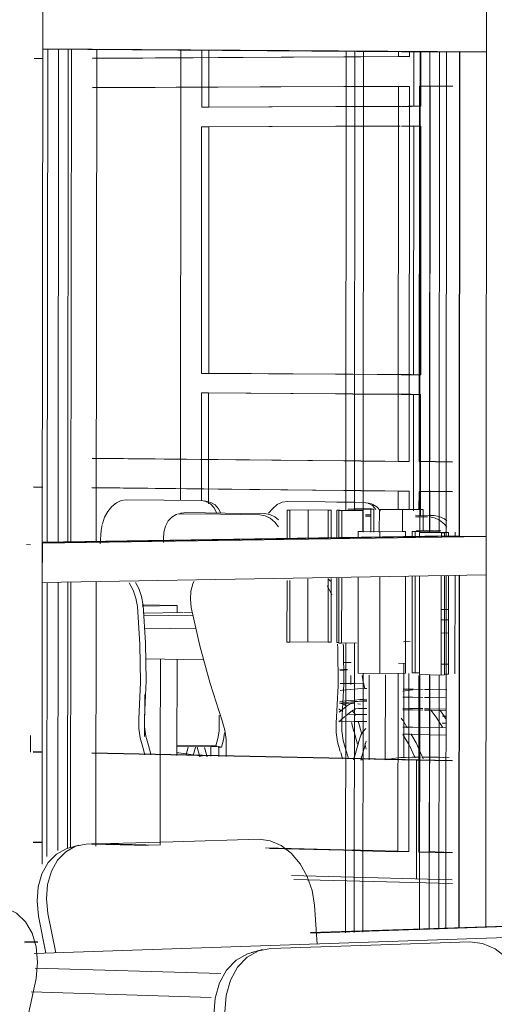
# Model space of a CAD drawing. Header units: metres. Extents: x -32 to 90, y -28 to 32.
# Tile 79 of 148: x 90.064635 to 90.065254, y 1.776211 to 1.777495. Entities that reach past the tile are written whole.
import ezdxf

# ---------------------------------------------------------------- set-up
doc = ezdxf.new("R2010")
doc.units = ezdxf.units.M
for name, color, linetype, lineweight in [('A-DOOR', 31, 'Continuous', 18), ('A-DOOR-FRAM', 31, 'Continuous', 25), ('A-GLAZ-CURT', 52, 'Continuous', 18), ('A-GLAZ-CWMG', 51, 'Continuous', 18), ('A-WALL', 113, 'Continuous', 18), ('A-WALL-PATT', 111, 'Continuous', 35), ('I-FURN', 30, 'Continuous', 18)]:
    doc.layers.add(name, color=color, linetype=linetype, lineweight=lineweight)

# ---------------------------------------------------------------- blocks, each defined once
blk = doc.blocks.new('FP_64-3-RESTAURANTE- ÁREA DE REFEIÇÃO AMPLIADA')
at = {"layer": 'A-WALL-PATT', "lineweight": 9}
for p, q in [((3.3126292, 1.7764188), (3.3126293, 1.7765368)), ((3.3129637, 1.7763748), (3.3129638, 1.7765297))]:
    blk.add_line(p, q, dxfattribs=at)

msp = doc.modelspace()

# ---------------------------------------------------------------- linework, layer by layer
at = {"layer": 'A-DOOR', "lineweight": 9}
for p, q in [((90.0646859, 1.7774569), (90.0646853, 1.7768132)), ((90.064698, 1.7768134), (90.0646985, 1.7774568)), ((90.0650605, 1.7768555), (90.0650609, 1.7774543)), ((90.0650722, 1.7774542), (90.0650717, 1.7768554)), ((90.0650722, 1.7774542), (90.0650717, 1.7768554)), ((90.0650829, 1.7768272), (90.0650834, 1.7774541)), ((90.0651574, 1.7774536), (90.065157, 1.7768264)), ((90.0651695, 1.7768264), (90.06517, 1.7774535)), ((90.0651695, 1.7768264), (90.06517, 1.7774535)), ((90.0651826, 1.7774534), (90.0651821, 1.7768266)), ((90.0646853, 1.7767609), (90.064685, 1.7764117)), ((90.0646976, 1.7764147), (90.0646979, 1.7767612)), ((90.06506, 1.7763046), (90.0650603, 1.7766823)), ((90.0650716, 1.7766825), (90.0650713, 1.776305)), ((90.0650716, 1.7766825), (90.0650713, 1.776305)), ((90.0650825, 1.7763054), (90.0650828, 1.7766425)), ((90.0651568, 1.7766412), (90.0651566, 1.7763085)), ((90.0651691, 1.7763089), (90.0651694, 1.7766409)), ((90.0651691, 1.7763089), (90.0651694, 1.7766409)), ((90.065182, 1.7766407), (90.0651817, 1.7763094))]:
    msp.add_line(p, q, dxfattribs=at)
at = {"layer": 'A-DOOR-FRAM', "lineweight": 9}
for p, q in [((90.0649837, 1.7768559), (90.0649875, 1.7768558)), ((90.0649837, 1.7768559), (90.0649837, 1.7768175)), ((90.0649875, 1.7768558), (90.0649874, 1.7768176)), ((90.0649875, 1.7768558), (90.0650111, 1.7768561)), ((90.0650111, 1.7768561), (90.0650373, 1.7768558)), ((90.0650111, 1.7768561), (90.0650111, 1.7768179)), ((90.0650373, 1.7768558), (90.0650413, 1.7768559)), ((90.0650373, 1.7768558), (90.0650373, 1.7768183)), ((90.0650413, 1.7768559), (90.0650412, 1.7768184)), ((90.0650525, 1.7768558), (90.0650486, 1.7768557)), ((90.0650486, 1.7768557), (90.0650749, 1.7768554)), ((90.0650486, 1.7768557), (90.0650486, 1.7768185)), ((90.0650513, 1.7768551), (90.0650512, 1.7768186)), ((90.0650513, 1.7768551), (90.065055, 1.776855)), ((90.065055, 1.776855), (90.0650826, 1.7768554)), ((90.065055, 1.776855), (90.065055, 1.7768186)), ((90.0650705, 1.7768574), (90.0650629, 1.7768572)), ((90.0650629, 1.7768572), (90.0650829, 1.776857)), ((90.0650716, 1.7768573), (90.0650829, 1.7768574)), ((90.0650826, 1.7768554), (90.0650749, 1.7768555)), ((90.0650826, 1.7768273), (90.0650826, 1.7768554)), ((90.0650829, 1.7768574), (90.065094, 1.7768576)), ((90.0650829, 1.776857), (90.0650928, 1.7768569)), ((90.065094, 1.7768576), (90.0650903, 1.7768576)), ((90.0650928, 1.7768569), (90.0650967, 1.7768569)), ((90.0650928, 1.7768569), (90.0650928, 1.7768271)), ((90.0650967, 1.7768569), (90.0650967, 1.776827)), ((90.0651041, 1.7768568), (90.065104, 1.776827)), ((90.065108, 1.7768568), (90.0651041, 1.7768568)), ((90.0651041, 1.7768568), (90.0651341, 1.7768564)), ((90.0651341, 1.7768564), (90.0651545, 1.7768567)), ((90.0651341, 1.7768275), (90.0651341, 1.7768564)), ((90.0651545, 1.7768567), (90.0651614, 1.7768568)), ((90.0651614, 1.7768568), (90.0651577, 1.7768568)), ((90.0651614, 1.7768568), (90.0651614, 1.7768283)), ((90.0650808, 1.7768278), (90.0650766, 1.7768277)), ((90.0650766, 1.7768277), (90.0651047, 1.7768274)), ((90.0650766, 1.7768193), (90.0650766, 1.7768277)), ((90.0651047, 1.7768274), (90.0651383, 1.7768279)), ((90.0651047, 1.7768274), (90.0651047, 1.7768197)), ((90.0651383, 1.7768279), (90.0651343, 1.7768279)), ((90.0651383, 1.7768202), (90.0651383, 1.7768279)), ((90.0651469, 1.7768281), (90.0651509, 1.7768281)), ((90.0651469, 1.7768204), (90.0651469, 1.7768281)), ((90.0651509, 1.7768281), (90.0651569, 1.7768281)), ((90.0651509, 1.7768204), (90.0651509, 1.7768281)), ((90.0651562, 1.7768289), (90.0651521, 1.7768289)), ((90.0651521, 1.7768289), (90.0651568, 1.7768288)), ((90.0651649, 1.7768265), (90.0651566, 1.7768264)), ((90.0651566, 1.7768264), (90.065185, 1.776826)), ((90.0651566, 1.7768264), (90.0651566, 1.7768205)), ((90.0651568, 1.7768288), (90.0651751, 1.7768286)), ((90.0651569, 1.7768281), (90.065182, 1.7768285)), ((90.0651649, 1.7768264), (90.0651943, 1.7768268)), ((90.065182, 1.7768286), (90.0651762, 1.7768287)), ((90.0651844, 1.7768286), (90.065182, 1.7768286)), ((90.065182, 1.7768285), (90.0651844, 1.7768286)), ((90.065185, 1.776826), (90.0651892, 1.7768261)), ((90.065185, 1.776821), (90.065185, 1.776826)), ((90.0651892, 1.776821), (90.0651892, 1.7768261)), ((90.0651943, 1.7768268), (90.0651903, 1.7768269)), ((90.0651943, 1.7768211), (90.0651943, 1.7768268)), ((90.0652028, 1.7768212), (90.0652028, 1.7768271)), ((90.0649837, 1.7767638), (90.0649836, 1.7766834)), ((90.0649874, 1.7767638), (90.0649873, 1.7766834)), ((90.065011, 1.7767663), (90.065011, 1.7766838)), ((90.0650373, 1.7767667), (90.0650372, 1.7766834)), ((90.0650412, 1.7767668), (90.0650411, 1.7766835)), ((90.0650485, 1.7767669), (90.0650485, 1.7766832)), ((90.0650512, 1.776767), (90.0650511, 1.7766823)), ((90.065055, 1.776767), (90.0650549, 1.7766822)), ((90.0650764, 1.7766431), (90.0650765, 1.7767678)), ((90.0651047, 1.7767683), (90.0651046, 1.7766426)), ((90.0651382, 1.7766433), (90.0651383, 1.7767688)), ((90.0651467, 1.7766437), (90.0651468, 1.776769)), ((90.0651508, 1.7766436), (90.0651508, 1.7767691)), ((90.0651566, 1.7767692), (90.0651565, 1.7766412)), ((90.0651848, 1.7766407), (90.0651849, 1.7767697)), ((90.065189, 1.7766408), (90.0651891, 1.7767697)), ((90.0651942, 1.7766418), (90.0651943, 1.7767698)), ((90.0652027, 1.7766422), (90.0652028, 1.77677)), ((90.0649873, 1.7766834), (90.0649836, 1.7766834)), ((90.065011, 1.7766838), (90.0649873, 1.7766834)), ((90.0650372, 1.7766834), (90.065011, 1.7766838)), ((90.0650411, 1.7766835), (90.0650372, 1.7766834)), ((90.0650511, 1.7766831), (90.0650485, 1.7766832)), ((90.0651444, 1.7766844), (90.0651358, 1.7766842)), ((90.0650549, 1.7766822), (90.0650511, 1.7766823)), ((90.0650741, 1.7766826), (90.0650549, 1.7766822)), ((90.0651046, 1.7766426), (90.0650764, 1.7766431)), ((90.0651382, 1.7766433), (90.0651046, 1.7766426)), ((90.0651508, 1.7766436), (90.0651467, 1.7766437)), ((90.0651567, 1.7766437), (90.0651508, 1.7766436)), ((90.0651848, 1.7766407), (90.0651565, 1.7766412)), ((90.065189, 1.7766408), (90.0651848, 1.7766407)), ((90.0651942, 1.7766418), (90.065189, 1.7766417))]:
    msp.add_line(p, q, dxfattribs=at)
at = {"layer": 'A-GLAZ-CURT', "lineweight": 9}
for p, q in [((90.0652092, 1.7774533), (90.0646651, 1.7774571)), ((90.0646651, 1.7774568), (90.0651917, 1.7774532)), ((90.0648725, 1.7774556), (90.0648725, 1.7774461)), ((90.0648819, 1.7774461), (90.0648819, 1.7774555)), ((90.0651292, 1.7774475), (90.0651292, 1.7774538)), ((90.0651433, 1.7774537), (90.0651433, 1.7774474)), ((90.0646541, 1.7774448), (90.0646659, 1.7774448)), ((90.0646659, 1.7774446), (90.0646541, 1.7774446)), ((90.0647299, 1.7774452), (90.065058, 1.777447)), ((90.065058, 1.7774469), (90.0647299, 1.777445)), ((90.0648725, 1.7774461), (90.0648725, 1.7774074)), ((90.0648819, 1.7774075), (90.0648819, 1.7774461)), ((90.065058, 1.777447), (90.0650805, 1.7774472)), ((90.0650805, 1.777447), (90.065058, 1.7774469)), ((90.0650805, 1.7774472), (90.0651292, 1.7774475)), ((90.0651433, 1.7774474), (90.0650805, 1.777447)), ((90.0651433, 1.7774474), (90.0651292, 1.7774475)), ((90.0651489, 1.7774087), (90.0651489, 1.7774536)), ((90.0651583, 1.7774536), (90.0651583, 1.7774087)), ((90.0651917, 1.7774532), (90.0651912, 1.7768221)), ((90.0652092, 1.7774533), (90.0651917, 1.7774532)), ((90.0652087, 1.7768218), (90.0652092, 1.7774533)), ((90.065058, 1.7774083), (90.0647299, 1.7774068)), ((90.0647299, 1.7774067), (90.065058, 1.7774082)), ((90.0648725, 1.7774074), (90.0648725, 1.7773815)), ((90.0648818, 1.7773815), (90.0648819, 1.7774075)), ((90.0650805, 1.7774084), (90.065058, 1.7774083)), ((90.065058, 1.7774082), (90.0650805, 1.7774083)), ((90.0651291, 1.7774086), (90.0650805, 1.7774084)), ((90.0650805, 1.7774083), (90.0651433, 1.7774085)), ((90.0651288, 1.7769192), (90.0651291, 1.7774086)), ((90.0651291, 1.7774086), (90.0651433, 1.7774085)), ((90.0651433, 1.7774085), (90.0651429, 1.7769194)), ((90.0651489, 1.7773825), (90.0651489, 1.7774087)), ((90.0651563, 1.7774087), (90.0651559, 1.776919)), ((90.0651775, 1.7774088), (90.0651563, 1.7774087)), ((90.0651563, 1.7774087), (90.0651704, 1.7774087)), ((90.0651583, 1.7774087), (90.0651582, 1.7773825)), ((90.06517, 1.7769191), (90.0651704, 1.7774087)), ((90.0651704, 1.7774087), (90.0651774, 1.7774087)), ((90.0651774, 1.7774087), (90.0652, 1.7774088)), ((90.0652001, 1.7774089), (90.0651775, 1.7774088)), ((90.0648725, 1.7773815), (90.0650474, 1.7773821)), ((90.0648725, 1.7773815), (90.0648818, 1.7773814)), ((90.0650474, 1.777382), (90.0648818, 1.7773814)), ((90.0650474, 1.7773821), (90.06507, 1.7773822)), ((90.06507, 1.7773821), (90.0650474, 1.777382)), ((90.0651321, 1.7773824), (90.06507, 1.7773821)), ((90.06507, 1.7773822), (90.0651322, 1.7773824)), ((90.0651329, 1.7773824), (90.0651418, 1.7773825)), ((90.0651418, 1.7773824), (90.0651329, 1.7773824)), ((90.0651418, 1.7773825), (90.0651459, 1.7773825)), ((90.0651459, 1.7773824), (90.0651418, 1.7773824)), ((90.0651582, 1.7773825), (90.0651459, 1.7773824)), ((90.0651459, 1.7773825), (90.0651489, 1.7773825)), ((90.0651582, 1.7773825), (90.0651489, 1.7773825)), ((90.0648724, 1.7773559), (90.0648722, 1.7770341)), ((90.0650474, 1.7773564), (90.0648724, 1.7773559)), ((90.0648724, 1.7773559), (90.0648818, 1.7773559)), ((90.0648816, 1.7770342), (90.0648818, 1.7773559)), ((90.0648818, 1.7773559), (90.0650474, 1.7773564)), ((90.0650474, 1.7773564), (90.0650699, 1.7773565)), ((90.06507, 1.7773565), (90.0650474, 1.7773564)), ((90.0650699, 1.7773565), (90.0651314, 1.7773566)), ((90.0651314, 1.7773567), (90.06507, 1.7773565)), ((90.0651329, 1.7773566), (90.0651418, 1.7773567)), ((90.0651418, 1.7773567), (90.0651329, 1.7773567)), ((90.0651418, 1.7773567), (90.0651459, 1.7773567)), ((90.0651459, 1.7773567), (90.0651418, 1.7773567)), ((90.0651489, 1.7773568), (90.0651459, 1.7773567)), ((90.0651459, 1.7773567), (90.0651582, 1.7773567)), ((90.0651486, 1.7770323), (90.0651489, 1.7773568)), ((90.0651489, 1.7773568), (90.0651582, 1.7773567)), ((90.0651582, 1.7773567), (90.065158, 1.7770324)), ((90.0648722, 1.7770341), (90.0648816, 1.7770342)), ((90.0648722, 1.7770341), (90.0650471, 1.777033)), ((90.0650471, 1.7770331), (90.0648816, 1.7770342)), ((90.0650697, 1.777033), (90.0650471, 1.7770331)), ((90.0650471, 1.777033), (90.0650697, 1.7770329)), ((90.0651326, 1.7770326), (90.0650697, 1.777033)), ((90.0650697, 1.7770329), (90.0651326, 1.7770324)), ((90.0651416, 1.7770325), (90.0651326, 1.7770326)), ((90.0651326, 1.7770324), (90.0651416, 1.7770324)), ((90.0651456, 1.7770325), (90.0651416, 1.7770325)), ((90.0651416, 1.7770324), (90.0651456, 1.7770324)), ((90.065158, 1.7770324), (90.0651456, 1.7770325)), ((90.0651456, 1.7770324), (90.0651486, 1.7770323)), ((90.065158, 1.7770324), (90.0651486, 1.7770323)), ((90.0648722, 1.7770086), (90.0648721, 1.7769203)), ((90.0648722, 1.7770086), (90.0648815, 1.7770087)), ((90.0650471, 1.7770073), (90.0648722, 1.7770086)), ((90.0648815, 1.7770087), (90.0650471, 1.7770075)), ((90.0648815, 1.7769202), (90.0648815, 1.7770085)), ((90.0650471, 1.7770075), (90.0650697, 1.7770073)), ((90.0650697, 1.7770072), (90.0650471, 1.7770073)), ((90.0650697, 1.7770073), (90.0651326, 1.7770069)), ((90.0651326, 1.7770067), (90.0650697, 1.7770072)), ((90.0651326, 1.7770069), (90.0651415, 1.7770068)), ((90.0651416, 1.7770066), (90.0651326, 1.7770067)), ((90.0651415, 1.7770068), (90.0651456, 1.7770068)), ((90.0651456, 1.7770066), (90.0651416, 1.7770066)), ((90.0651456, 1.7770068), (90.0651579, 1.7770067)), ((90.0651486, 1.7770066), (90.0651456, 1.7770066)), ((90.0651485, 1.7769176), (90.0651486, 1.7770066)), ((90.0651486, 1.7770066), (90.0651579, 1.7770067)), ((90.0651579, 1.7770067), (90.0651579, 1.7769175)), ((90.0650576, 1.7769202), (90.0647295, 1.7769235)), ((90.0647295, 1.7769232), (90.0650576, 1.7769199)), ((90.0648721, 1.7769203), (90.0648721, 1.7768816)), ((90.0648814, 1.7768815), (90.0648815, 1.7769202)), ((90.0650801, 1.77692), (90.0650576, 1.7769202)), ((90.0650576, 1.7769199), (90.0650801, 1.7769197)), ((90.0651429, 1.7769194), (90.0650801, 1.77692)), ((90.0650801, 1.7769197), (90.0651288, 1.7769192)), ((90.0651429, 1.7769194), (90.0651288, 1.7769192)), ((90.0651485, 1.7768786), (90.0651485, 1.7769176)), ((90.0651559, 1.776919), (90.06517, 1.7769191)), ((90.0651559, 1.776919), (90.0651771, 1.7769188)), ((90.0651579, 1.7769175), (90.0651578, 1.7768786)), ((90.0651771, 1.7769191), (90.0651706, 1.7769191)), ((90.0651997, 1.7769188), (90.0651771, 1.7769191)), ((90.0651771, 1.7769188), (90.0651997, 1.7769185)), ((90.0646532, 1.776886), (90.0646654, 1.7768858)), ((90.0646654, 1.7768855), (90.0646533, 1.7768856)), ((90.0647294, 1.7768851), (90.0650576, 1.7768815)), ((90.0650576, 1.7768812), (90.0647295, 1.7768848)), ((90.0648721, 1.7768816), (90.064872, 1.7768678)), ((90.0648814, 1.7768641), (90.0648814, 1.7768815)), ((90.0650576, 1.7768815), (90.0650801, 1.7768813)), ((90.0650801, 1.7768809), (90.0650576, 1.7768812)), ((90.0650801, 1.7768813), (90.0651428, 1.7768806)), ((90.0651287, 1.7768804), (90.0650801, 1.7768809)), ((90.0651287, 1.7768804), (90.0651428, 1.7768806)), ((90.0651287, 1.776856), (90.0651287, 1.7768804)), ((90.0651428, 1.7768806), (90.0651428, 1.7768801)), ((90.0651428, 1.7768801), (90.0651428, 1.7768562)), ((90.0651485, 1.7768548), (90.0651485, 1.7768786)), ((90.0651559, 1.7768801), (90.0651558, 1.7768563)), ((90.0651559, 1.7768801), (90.06517, 1.7768803)), ((90.065177, 1.7768799), (90.0651559, 1.7768801)), ((90.0651578, 1.7768785), (90.0651578, 1.7768485)), ((90.0651699, 1.7768278), (90.06517, 1.7768799)), ((90.06517, 1.7768801), (90.06517, 1.7768803)), ((90.0651704, 1.7768803), (90.065177, 1.7768802)), ((90.065177, 1.7768802), (90.0651856, 1.7768801)), ((90.0651997, 1.7768796), (90.065177, 1.7768799)), ((90.0651856, 1.7768801), (90.0651996, 1.7768799)), ((90.0651912, 1.7768221), (90.0646645, 1.776814)), ((90.0646646, 1.7768136), (90.0652087, 1.7768218)), ((90.0651912, 1.7768221), (90.0652087, 1.7768218)), ((90.0651911, 1.7767703), (90.0651908, 1.7763106)), ((90.0652083, 1.7763112), (90.0652086, 1.7767706)), ((90.0651284, 1.7764103), (90.0651285, 1.7766422)), ((90.0651427, 1.7766426), (90.0651425, 1.7764107)), ((90.0651557, 1.77664), (90.0651555, 1.7764096)), ((90.0651696, 1.7764101), (90.0651698, 1.7766398)), ((90.064665, 1.7764226), (90.0646528, 1.7764229)), ((90.0646529, 1.7764222), (90.064665, 1.7764219)), ((90.0648168, 1.7764188), (90.064729, 1.776421)), ((90.0647291, 1.7764203), (90.0648028, 1.7764184)), ((90.065057, 1.7764129), (90.0649557, 1.7764154)), ((90.0649608, 1.7764145), (90.0650572, 1.7764121)), ((90.0650797, 1.7764123), (90.0650572, 1.7764129)), ((90.0650572, 1.7764121), (90.0650797, 1.7764115)), ((90.0651276, 1.7764111), (90.0650797, 1.7764123)), ((90.0650797, 1.7764115), (90.0651284, 1.7764103)), ((90.0651425, 1.7764107), (90.0651283, 1.7764111)), ((90.0651425, 1.7764107), (90.0651284, 1.7764103)), ((90.0651555, 1.7764096), (90.0651696, 1.7764101)), ((90.0651555, 1.7764096), (90.0651767, 1.7764091)), ((90.0651767, 1.7764099), (90.0651696, 1.7764101)), ((90.0651993, 1.7764093), (90.0651767, 1.7764099)), ((90.0651767, 1.7764091), (90.0651993, 1.7764086))]:
    msp.add_line(p, q, dxfattribs=at)
at = {"layer": 'A-GLAZ-CWMG', "lineweight": 9}
for p, q in [((90.0646659, 1.7781791), (90.0646652, 1.7774831)), ((90.0652444, 1.7781606), (90.0652439, 1.7774786)), ((90.0646652, 1.7774575), (90.0646653, 1.7775087)), ((90.0652439, 1.7775036), (90.0652439, 1.7774535)), ((90.0646652, 1.7774831), (90.0646646, 1.776787)), ((90.0652439, 1.7774786), (90.0652434, 1.7767963)), ((90.0652088, 1.7774533), (90.0646651, 1.7774571)), ((90.0652439, 1.7774535), (90.0646652, 1.7774575)), ((90.0646716, 1.777457), (90.0646711, 1.7768129)), ((90.0647025, 1.7774568), (90.0647019, 1.7768134)), ((90.0647355, 1.7774566), (90.0647349, 1.7768139)), ((90.0652083, 1.7768218), (90.0652088, 1.7774533)), ((90.0652439, 1.7774535), (90.0652088, 1.7774533)), ((90.0646646, 1.7768136), (90.0652083, 1.7768218)), ((90.0646646, 1.7767614), (90.0646647, 1.7768126)), ((90.0652434, 1.7768214), (90.0646647, 1.7768126)), ((90.0652083, 1.7768218), (90.0652434, 1.7768214)), ((90.0652434, 1.7768214), (90.0652434, 1.7767712)), ((90.0646646, 1.776787), (90.0646643, 1.7763941)), ((90.0652434, 1.7767963), (90.065243, 1.7763124)), ((90.0652434, 1.7767712), (90.0646646, 1.7767614)), ((90.064671, 1.7767607), (90.0646707, 1.7764042)), ((90.0647018, 1.7767612), (90.0647015, 1.7764155)), ((90.0647349, 1.7767618), (90.0647346, 1.7764176)), ((90.0652079, 1.7763112), (90.0652083, 1.7767706))]:
    msp.add_line(p, q, dxfattribs=at)
at = {"layer": 'A-WALL', "lineweight": 9}
for p, q in [((90.0648448, 1.7768684), (90.0648453, 1.7774557)), ((90.0646528, 1.7765409), (90.064665, 1.7765406)), ((90.064665, 1.7765401), (90.0646528, 1.7765403)), ((90.064729, 1.7765392), (90.0650795, 1.7765317)), ((90.0650795, 1.7765312), (90.064729, 1.7765387)), ((90.0650797, 1.7765317), (90.0651766, 1.7765297)), ((90.0651514, 1.7765297), (90.0650797, 1.7765312)), ((90.0651993, 1.7765287), (90.0651521, 1.7765297)), ((90.0651768, 1.7765297), (90.0651992, 1.7765292)), ((90.0649897, 1.7763791), (90.0651991, 1.7763736)), ((90.0651993, 1.7763688), (90.0649924, 1.7763742)), ((90.0650143, 1.7763049), (90.0654548, 1.7763195)), ((90.0654543, 1.7763187), (90.0650144, 1.776304)), ((90.0646413, 1.7762925), (90.0646584, 1.7762931)), ((90.0646586, 1.7762922), (90.0646416, 1.7762916))]:
    msp.add_line(p, q, dxfattribs=at)
at = {"layer": 'I-FURN', "lineweight": 9}
for p, q in [((90.0647613, 1.7768655), (90.0647553, 1.7768606)), ((90.0647676, 1.7768685), (90.0647613, 1.7768655)), ((90.0647739, 1.7768694), (90.0647676, 1.7768685)), ((90.064823, 1.7768689), (90.0647739, 1.7768694)), ((90.0648722, 1.7768683), (90.064823, 1.7768689)), ((90.0648783, 1.7768672), (90.0648722, 1.7768683)), ((90.0648765, 1.7768678), (90.0648825, 1.7768663)), ((90.0648783, 1.7768668), (90.0648825, 1.7768663)), ((90.0648825, 1.7768663), (90.0648844, 1.7768657)), ((90.0649838, 1.776867), (90.0649773, 1.7768661)), ((90.0650335, 1.7768665), (90.0649838, 1.776867)), ((90.0650488, 1.7768663), (90.0650335, 1.7768665)), ((90.0650714, 1.776866), (90.0650488, 1.7768663)), ((90.0650833, 1.7768659), (90.0650714, 1.776866)), ((90.0650895, 1.7768648), (90.0650833, 1.7768659)), ((90.0650877, 1.7768653), (90.0650937, 1.7768638)), ((90.0650895, 1.7768644), (90.0650937, 1.7768638)), ((90.0650937, 1.7768638), (90.0650955, 1.7768633)), ((90.0647501, 1.7768541), (90.0647459, 1.7768464)), ((90.0648454, 1.7768509), (90.064841, 1.7768504)), ((90.0648411, 1.7768505), (90.0648464, 1.776852)), ((90.0648453, 1.7768516), (90.0648464, 1.7768519)), ((90.0648968, 1.7768503), (90.0648454, 1.7768509)), ((90.0648464, 1.7768519), (90.0648517, 1.7768526)), ((90.0648517, 1.7768526), (90.064903, 1.776852)), ((90.0648917, 1.7768525), (90.0648884, 1.776859)), ((90.0648944, 1.7768575), (90.0648973, 1.776852)), ((90.0649483, 1.7768497), (90.0648968, 1.7768503)), ((90.064903, 1.776852), (90.0649545, 1.7768514)), ((90.0649545, 1.7768514), (90.0649612, 1.7768502)), ((90.064965, 1.7768581), (90.0649597, 1.7768516)), ((90.0650862, 1.7768498), (90.0650935, 1.7768497)), ((90.0650935, 1.7768479), (90.0650862, 1.776848)), ((90.0651511, 1.7768491), (90.0651694, 1.7768488)), ((90.0651671, 1.776847), (90.0651511, 1.7768472)), ((90.0651694, 1.7768488), (90.0651754, 1.7768488)), ((90.0651889, 1.7768443), (90.0651921, 1.7768419)), ((90.0647414, 1.776829), (90.06474, 1.776812)), ((90.0647427, 1.776837), (90.0647414, 1.776829)), ((90.0646493, 1.7768107), (90.0646439, 1.7768108)), ((90.065038, 1.7767659), (90.0650406, 1.7767629)), ((90.065042, 1.7767452), (90.0650411, 1.7767475)), ((90.0647941, 1.7767429), (90.064796, 1.776732)), ((90.0648577, 1.7767397), (90.0648589, 1.7767288)), ((90.0648404, 1.7767315), (90.064795, 1.7767322)), ((90.064795, 1.7767306), (90.0648404, 1.7767315)), ((90.064796, 1.776732), (90.0647993, 1.7766824)), ((90.064848, 1.7767222), (90.0647963, 1.7767213)), ((90.0648404, 1.776722), (90.0648404, 1.7767315)), ((90.0648597, 1.7767225), (90.0648491, 1.7767223)), ((90.0648589, 1.7767288), (90.0648698, 1.7766789)), ((90.0651932, 1.776726), (90.0651846, 1.7767261)), ((90.0647966, 1.7767188), (90.064861, 1.7767178)), ((90.0651852, 1.7767126), (90.0651938, 1.7767125)), ((90.0648646, 1.7767009), (90.0647977, 1.776702)), ((90.0651938, 1.7766955), (90.0651852, 1.7766956)), ((90.0648698, 1.7766789), (90.0648833, 1.7766295)), ((90.0648745, 1.7766604), (90.0647992, 1.7766618)), ((90.0648185, 1.7765362), (90.0648186, 1.7766613)), ((90.0648402, 1.7765357), (90.0648403, 1.7766609)), ((90.0650525, 1.7766483), (90.0650624, 1.7766481)), ((90.0650583, 1.7766468), (90.0650525, 1.7766469)), ((90.0650672, 1.776657), (90.0650572, 1.7766572)), ((90.065058, 1.7766474), (90.0650578, 1.7766473)), ((90.0650578, 1.7766286), (90.0650578, 1.7766473)), ((90.0650583, 1.7766473), (90.065059, 1.7766473)), ((90.0651377, 1.7766558), (90.0651291, 1.776656)), ((90.065136, 1.776533), (90.0651361, 1.7766557)), ((90.0651941, 1.7766548), (90.0651852, 1.776655)), ((90.0650668, 1.7766402), (90.0650668, 1.7766284)), ((90.065091, 1.7766407), (90.0650909, 1.7765303)), ((90.0651119, 1.7765299), (90.065112, 1.776641)), ((90.0647903, 1.7765831), (90.0647925, 1.7766312)), ((90.0648833, 1.7766295), (90.0648993, 1.7765809)), ((90.065053, 1.7766298), (90.0650717, 1.7766295)), ((90.0650577, 1.7766286), (90.0650553, 1.7765801)), ((90.0650562, 1.7766209), (90.0650718, 1.7766224)), ((90.0650719, 1.7766295), (90.0650842, 1.7766293)), ((90.0650852, 1.7766233), (90.0650878, 1.7766233)), ((90.0651437, 1.776621), (90.0651349, 1.7766196)), ((90.065135, 1.7766224), (90.0651439, 1.7766222)), ((90.0651478, 1.7766216), (90.0651437, 1.776621)), ((90.0651439, 1.7766222), (90.065148, 1.7766221)), ((90.0651488, 1.7766221), (90.0651611, 1.7766219)), ((90.0651629, 1.7766219), (90.0651692, 1.7766217)), ((90.0651692, 1.7766217), (90.0651919, 1.7766213)), ((90.0647981, 1.7766155), (90.064798, 1.7765606)), ((90.0650524, 1.776606), (90.0650562, 1.7766064)), ((90.0650562, 1.7766064), (90.0650718, 1.7766079)), ((90.065072, 1.7766079), (90.0650788, 1.7766086)), ((90.0650766, 1.7766062), (90.065072, 1.7766056)), ((90.0650766, 1.7766062), (90.0650876, 1.7766064)), ((90.0650788, 1.7766086), (90.0650877, 1.7766093)), ((90.0650877, 1.7766093), (90.0650788, 1.7766085)), ((90.0651349, 1.7766119), (90.0651439, 1.7766117)), ((90.0651439, 1.7766117), (90.0651479, 1.7766117)), ((90.0651479, 1.7766117), (90.065161, 1.7766114)), ((90.0651629, 1.7766114), (90.0651692, 1.7766113)), ((90.0651692, 1.7766113), (90.0651918, 1.7766108)), ((90.0650548, 1.7765937), (90.0650512, 1.7765965)), ((90.0650517, 1.7765922), (90.0650607, 1.7765998)), ((90.065052, 1.776604), (90.0650544, 1.7766034)), ((90.0650716, 1.7766031), (90.0650544, 1.7766034)), ((90.0650572, 1.7766033), (90.06506, 1.7766011)), ((90.0650675, 1.7766041), (90.0650607, 1.7765998)), ((90.065072, 1.7766056), (90.0650675, 1.7766041)), ((90.0650681, 1.7765946), (90.0650712, 1.7765915)), ((90.0650797, 1.7766029), (90.065076, 1.776603)), ((90.0650876, 1.7765972), (90.0650768, 1.7765969)), ((90.0651349, 1.7765974), (90.0651439, 1.7765972)), ((90.0651439, 1.7765952), (90.0651349, 1.7765954)), ((90.0651439, 1.7765972), (90.0651479, 1.7765971)), ((90.0651479, 1.7765952), (90.0651439, 1.7765952)), ((90.0651479, 1.7765971), (90.0651609, 1.7765969)), ((90.0651609, 1.7765949), (90.0651479, 1.7765952)), ((90.0651629, 1.7765968), (90.0651692, 1.7765967)), ((90.0651692, 1.7765948), (90.0651629, 1.7765949)), ((90.0651692, 1.7765967), (90.0651918, 1.7765963)), ((90.0651918, 1.7765943), (90.0651692, 1.7765948)), ((90.0651712, 1.7765947), (90.065173, 1.7765927)), ((90.0651833, 1.7765944), (90.0651858, 1.7765911)), ((90.0647903, 1.7765711), (90.0647903, 1.7765831)), ((90.0647977, 1.7765852), (90.0647977, 1.7765732)), ((90.0648993, 1.7765809), (90.0649028, 1.7765688)), ((90.0650592, 1.7765864), (90.0650511, 1.7765795)), ((90.0650717, 1.7765802), (90.0650512, 1.7765806)), ((90.0650667, 1.7765928), (90.0650607, 1.7765877)), ((90.0650626, 1.7765896), (90.0650717, 1.7765894)), ((90.0650712, 1.7765915), (90.0650734, 1.7765883)), ((90.0650719, 1.7765894), (90.0650876, 1.7765891)), ((90.0650766, 1.7765805), (90.0650813, 1.7765637)), ((90.0651348, 1.7765815), (90.0651327, 1.7765844)), ((90.0651405, 1.7765718), (90.065135, 1.7765813)), ((90.0651783, 1.7765856), (90.065173, 1.7765927)), ((90.0651783, 1.7765856), (90.0651866, 1.7765728)), ((90.0651858, 1.7765911), (90.0651908, 1.7765835)), ((90.0651863, 1.7765872), (90.0651917, 1.7765871)), ((90.0647977, 1.7765732), (90.0647994, 1.7765608)), ((90.065071, 1.776567), (90.0650677, 1.7765789)), ((90.0650876, 1.7765799), (90.0650719, 1.7765802)), ((90.0651349, 1.7765729), (90.0651438, 1.7765727)), ((90.0651438, 1.7765727), (90.0651479, 1.7765726)), ((90.0651479, 1.7765726), (90.0651691, 1.7765722)), ((90.0651691, 1.7765722), (90.0651918, 1.7765717)), ((90.0651917, 1.7765778), (90.0651861, 1.7765779)), ((90.0646491, 1.7765617), (90.0646491, 1.7765497)), ((90.0647994, 1.7765608), (90.0648029, 1.7765487)), ((90.0649007, 1.776556), (90.0648981, 1.7765466)), ((90.0649021, 1.7765651), (90.0649007, 1.776556)), ((90.0649045, 1.7765564), (90.0649045, 1.7765443)), ((90.0650571, 1.7765555), (90.0650605, 1.7765433)), ((90.0650756, 1.7765507), (90.0650712, 1.7765664)), ((90.065072, 1.7765355), (90.065078, 1.7765569)), ((90.065078, 1.7765569), (90.0650799, 1.7765621)), ((90.0651433, 1.7765487), (90.0651347, 1.7765632)), ((90.0651438, 1.7765634), (90.0651349, 1.7765636)), ((90.0651479, 1.7765633), (90.0651438, 1.7765634)), ((90.0651477, 1.7765595), (90.0651452, 1.7765639)), ((90.065152, 1.7765522), (90.0651477, 1.7765595)), ((90.0651691, 1.7765629), (90.0651479, 1.7765633)), ((90.0651918, 1.7765624), (90.0651691, 1.7765629)), ((90.0646491, 1.7765497), (90.0646491, 1.77654)), ((90.0647983, 1.7765368), (90.0647955, 1.7765466)), ((90.0648029, 1.7765487), (90.0648056, 1.776539)), ((90.06484, 1.7765494), (90.064891, 1.7765483)), ((90.064885, 1.7765469), (90.06484, 1.7765479)), ((90.064852, 1.7765369), (90.0648548, 1.7765468)), ((90.0648644, 1.7765466), (90.0648613, 1.7765356)), ((90.0648701, 1.776534), (90.0648666, 1.7765464)), ((90.064876, 1.7765462), (90.0648795, 1.7765338)), ((90.0648844, 1.7765347), (90.0648844, 1.7765475)), ((90.0648846, 1.7765475), (90.0648844, 1.7765475)), ((90.0648858, 1.7765474), (90.0648869, 1.7765474)), ((90.0648895, 1.7765474), (90.0648909, 1.7765474)), ((90.064891, 1.7765483), (90.0648981, 1.7765466)), ((90.0648981, 1.7765466), (90.0648941, 1.7765467)), ((90.0648949, 1.7765475), (90.0648949, 1.7765345)), ((90.0649045, 1.7765443), (90.0649045, 1.7765346)), ((90.0650605, 1.7765433), (90.0650633, 1.7765335)), ((90.065087, 1.7765544), (90.0650801, 1.7765298)), ((90.065085, 1.7765508), (90.0650869, 1.7765441)), ((90.0651477, 1.776539), (90.0651437, 1.776548)), ((90.0651614, 1.7765313), (90.065152, 1.7765522)), ((90.0648056, 1.776539), (90.0648061, 1.7765367)), ((90.0648584, 1.7765372), (90.0648729, 1.776535)), ((90.065056, 1.7765313), (90.0650537, 1.7765396)), ((90.0650633, 1.7765335), (90.0650638, 1.7765312)), ((90.0650705, 1.77653), (90.0650718, 1.7765349)), ((90.0650816, 1.7765295), (90.0650803, 1.776534)), ((90.0651216, 1.7765319), (90.0651125, 1.7765299)), ((90.065132, 1.7765331), (90.0651216, 1.7765319)), ((90.0651348, 1.7765332), (90.0651381, 1.7765333)), ((90.0651381, 1.7765333), (90.0651463, 1.7765335)), ((90.065147, 1.7765335), (90.0651511, 1.7765335)), ((90.0651506, 1.7765325), (90.0651477, 1.776539)), ((90.0651511, 1.7765335), (90.0651578, 1.7765336)), ((90.0651722, 1.7765336), (90.0651596, 1.7765336)), ((90.0651879, 1.7765334), (90.0651951, 1.7765332)), ((90.0649472, 1.7764265), (90.064835, 1.7764232)), ((90.0647, 1.7764155), (90.0647122, 1.7764186)), ((90.064722, 1.77642), (90.0647079, 1.7764173)), ((90.064835, 1.7764232), (90.064722, 1.77642)), ((90.065023, 1.7762897), (90.0650197, 1.7763406)), ((90.0646693, 1.7762778), (90.0646596, 1.7763263)), ((90.0646718, 1.7763295), (90.0646821, 1.7762782)), ((90.0654229, 1.7763036), (90.0646538, 1.7762776)), ((90.0650928, 1.7762884), (90.0649626, 1.776284)), ((90.0652219, 1.7762927), (90.0650928, 1.7762884)), ((90.0649376, 1.7762789), (90.0649518, 1.7762825)), ((90.0646552, 1.7762584), (90.0648975, 1.7762512)), ((90.0646402, 1.7761681), (90.0646564, 1.7762451)), ((90.0648849, 1.7762201), (90.0646501, 1.7762273))]:
    msp.add_line(p, q, dxfattribs=at)
for points in [[(90.0648838, 1.7768641, 0), (90.0648783, 1.7768672, 0), (90.0648783, 1.7768672, 0)], [(90.0648884, 1.776859, 0), (90.0648884, 1.776859, 0), (90.0648838, 1.7768641, 0), (90.0648838, 1.7768641, 0)], [(90.0648844, 1.7768657, 0), (90.0648898, 1.7768625, 0), (90.0648944, 1.7768575, 0), (90.0648944, 1.7768575, 0)], [(90.0649773, 1.7768661, 0), (90.0649709, 1.776863, 0), (90.064965, 1.7768581, 0), (90.064965, 1.7768581, 0)], [(90.065095, 1.7768616, 0), (90.0650895, 1.7768648, 0), (90.0650895, 1.7768648, 0)], [(90.0650955, 1.7768633, 0), (90.065101, 1.7768601, 0), (90.0651056, 1.776855, 0), (90.0651056, 1.776855, 0)], [(90.0647553, 1.7768606, 0), (90.0647501, 1.7768541, 0), (90.0647501, 1.7768541, 0)], [(90.0648401, 1.7768502, 0), (90.0648391, 1.7768499, 0), (90.0648334, 1.7768468, 0), (90.0648287, 1.7768417, 0), (90.0648252, 1.776835, 0), (90.0648231, 1.776827, 0), (90.0648225, 1.7768181, 0), (90.0648228, 1.7768136, 0)], [(90.0649612, 1.7768502, 0), (90.0649679, 1.776847, 0), (90.0649727, 1.7768431, 0)], [(90.0650996, 1.7768566, 0), (90.065095, 1.7768616, 0), (90.065095, 1.7768616, 0)], [(90.0647459, 1.7768464, 0), (90.0647459, 1.7768464, 0), (90.064743, 1.7768379, 0)], [(90.0649678, 1.77684, 0), (90.0649616, 1.7768452, 0), (90.064955, 1.7768485, 0), (90.0649483, 1.7768497, 0)], [(90.0649727, 1.776834, 0), (90.0649678, 1.77684, 0), (90.0649678, 1.77684, 0)], [(90.0651922, 1.7768336, 0), (90.065189, 1.7768373, 0), (90.0651827, 1.7768425, 0), (90.065176, 1.7768458, 0), (90.0651694, 1.776847, 0)], [(90.0651754, 1.7768488, 0), (90.0651822, 1.7768476, 0), (90.0651889, 1.7768443, 0)], [(90.0647886, 1.7767299, 0), (90.0647867, 1.7767408, 0), (90.0647831, 1.7767513, 0), (90.0647779, 1.7767609, 0), (90.0647779, 1.7767609, 0)], [(90.0647862, 1.7767615, 0), (90.0647905, 1.7767534, 0), (90.0647905, 1.7767534, 0)], [(90.0648622, 1.7767628, 0), (90.0648608, 1.7767596, 0), (90.0648583, 1.7767502, 0)], [(90.0647905, 1.7767534, 0), (90.0647941, 1.7767429, 0), (90.0647941, 1.7767429, 0)], [(90.0648583, 1.7767502, 0), (90.0648583, 1.7767502, 0), (90.0648577, 1.7767397, 0), (90.0648577, 1.7767397, 0)], [(90.0650411, 1.7767475, 0), (90.0650359, 1.7767571, 0), (90.0650359, 1.7767571, 0)], [(90.0647925, 1.7766312, 0), (90.0647919, 1.7766803, 0), (90.0647886, 1.7767299, 0)], [(90.0647993, 1.7766824, 0), (90.0647999, 1.7766333, 0), (90.0647977, 1.7765852, 0)], [(90.065048, 1.776578, 0), (90.0650503, 1.7766264, 0), (90.0650499, 1.7766758, 0)], [(90.0650499, 1.7766758, 0), (90.0650499, 1.7766758, 0), (90.0650497, 1.7766809, 0)], [(90.0650571, 1.7766811, 0), (90.0650573, 1.776678, 0), (90.0650577, 1.7766286, 0)], [(90.0650578, 1.7766473, 0), (90.0650579, 1.7766473, 0), (90.0650583, 1.7766473, 0), (90.0650583, 1.7766473, 0)], [(90.065059, 1.7766473, 0), (90.06506, 1.7766473, 0), (90.065061, 1.7766473, 0), (90.0650622, 1.7766473, 0), (90.0650622, 1.7766473, 0)], [(90.0650816, 1.7766401, 0), (90.0650828, 1.7766316, 0), (90.0650852, 1.7766233, 0)], [(90.0650531, 1.7766206, 0), (90.0650562, 1.7766209, 0), (90.0650562, 1.7766209, 0)], [(90.065072, 1.7766224, 0), (90.0650789, 1.776623, 0), (90.0650852, 1.7766236, 0)], [(90.0650718, 1.7766061, 0), (90.0650562, 1.7766046, 0), (90.0650523, 1.7766042, 0)], [(90.0650877, 1.7766075, 0), (90.0650788, 1.7766067, 0), (90.065072, 1.7766061, 0)], [(90.0650718, 1.7765957, 0), (90.0650699, 1.7765949, 0), (90.0650667, 1.7765928, 0)], [(90.0650768, 1.7765969, 0), (90.0650732, 1.7765964, 0), (90.0650718, 1.7765957, 0)], [(90.0648951, 1.7765767, 0), (90.0648951, 1.7765884, 0), (90.0648951, 1.7765884, 0)], [(90.0647955, 1.7765466, 0), (90.0647921, 1.7765587, 0), (90.0647903, 1.7765711, 0), (90.0647903, 1.7765711, 0)], [(90.064891, 1.7765483, 0), (90.0648937, 1.7765577, 0), (90.0648951, 1.7765673, 0), (90.0648951, 1.7765767, 0)], [(90.0649028, 1.7765688, 0), (90.0649045, 1.7765564, 0), (90.0649045, 1.7765564, 0)], [(90.0650532, 1.7765411, 0), (90.0650497, 1.7765534, 0), (90.065048, 1.7765658, 0), (90.065048, 1.776578, 0)], [(90.0650553, 1.7765801, 0), (90.0650553, 1.7765679, 0), (90.0650571, 1.7765555, 0), (90.0650571, 1.7765555, 0)], [(90.0650799, 1.7765621, 0), (90.0650826, 1.7765667, 0), (90.0650865, 1.7765709, 0)], [(90.0648844, 1.7765475, 0), (90.0648845, 1.7765475, 0), (90.064885, 1.7765474, 0), (90.0648858, 1.7765474, 0)], [(90.0648869, 1.7765474, 0), (90.0648881, 1.7765474, 0), (90.0648895, 1.7765474, 0)], [(90.0648909, 1.7765474, 0), (90.0648922, 1.7765474, 0), (90.0648922, 1.7765474, 0)], [(90.0648401, 1.7765392, 0), (90.0648425, 1.776539, 0), (90.0648584, 1.7765372, 0), (90.0648584, 1.7765372, 0)], [(90.065132, 1.7765331, 0), (90.0651334, 1.7765332, 0), (90.0651348, 1.7765332, 0)], [(90.0651877, 1.7765333, 0), (90.0651809, 1.7765335, 0), (90.0651722, 1.7765336, 0)], [(90.0650197, 1.7763406, 0), (90.0650165, 1.7763597, 0), (90.06501, 1.776378, 0), (90.0650008, 1.7763944, 0), (90.0649892, 1.7764082, 0), (90.0649759, 1.7764184, 0), (90.0649616, 1.7764246, 0), (90.0649472, 1.7764265, 0)], [(90.0646596, 1.7763263, 0), (90.0646577, 1.7763457, 0), (90.0646593, 1.7763645, 0), (90.0646642, 1.7763816, 0), (90.0646723, 1.776396, 0), (90.064683, 1.7764071, 0), (90.0646957, 1.7764141, 0), (90.0646998, 1.7764154, 0)], [(90.0647079, 1.7764173, 0), (90.0646952, 1.7764102, 0), (90.0646845, 1.7763992, 0), (90.0646764, 1.7763847, 0), (90.0646715, 1.7763676, 0), (90.0646699, 1.7763489, 0), (90.0646718, 1.7763295, 0)], [(90.0646564, 1.7762451, 0), (90.0646585, 1.776266, 0), (90.0646568, 1.776286, 0), (90.0646515, 1.7763039, 0), (90.0646427, 1.7763189, 0), (90.0646311, 1.7763301, 0), (90.0646178, 1.7763366, 0)], [(90.0653055, 1.7761943, 0), (90.0653018, 1.7762155, 0), (90.0652943, 1.7762367, 0), (90.0652836, 1.7762558, 0), (90.0652703, 1.7762717, 0), (90.065255, 1.7762835, 0), (90.0652386, 1.7762907, 0), (90.0652219, 1.7762927, 0)], [(90.0648905, 1.7761747, 0), (90.0648883, 1.7761973, 0), (90.0648901, 1.7762191, 0), (90.0648958, 1.7762391, 0), (90.064905, 1.7762559, 0), (90.0649173, 1.7762689, 0), (90.064932, 1.7762772, 0), (90.0649402, 1.7762794, 0)], [(90.0649626, 1.776284, 0), (90.0649463, 1.7762808, 0), (90.0649316, 1.7762725, 0), (90.0649193, 1.7762595, 0), (90.0649101, 1.7762426, 0), (90.0649044, 1.7762227, 0), (90.0649026, 1.7762009, 0), (90.0649048, 1.7761783, 0)]]:
    msp.add_polyline3d(points, dxfattribs=at)

# ---------------------------------------------------------------- block references
at = {"layer": 'A-WALL', "lineweight": 9}
msp.add_blockref('FP_64-3-RESTAURANTE- ÁREA DE REFEIÇÃO AMPLIADA', (86.7521889, 0), dxfattribs=at)

doc.saveas('drawing.dxf')
